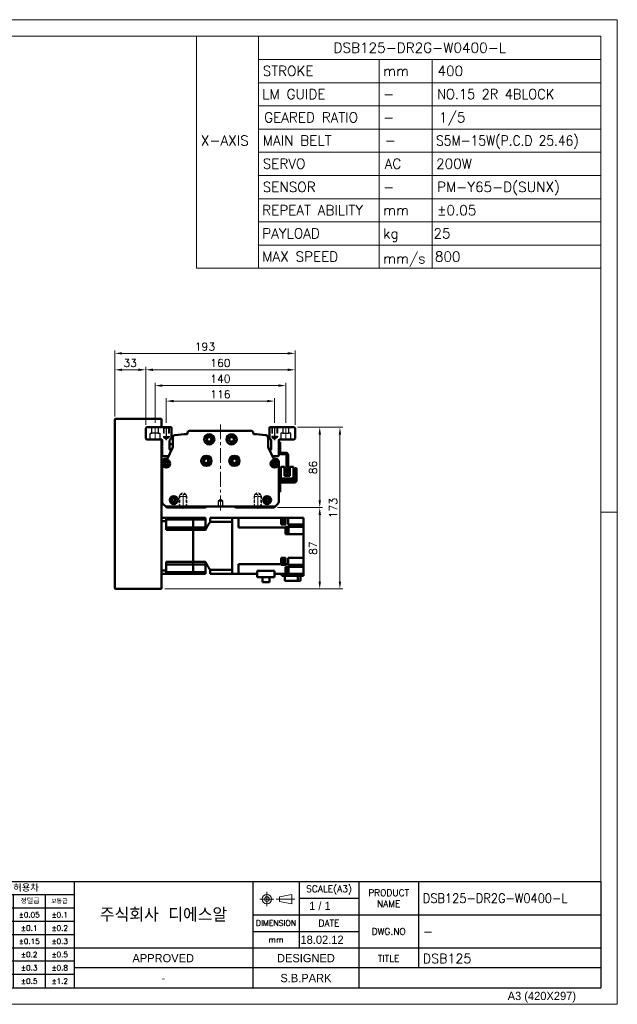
# Model space of a CAD drawing. Header units: millimetres. Extents: x 46891 to 50037, y 6223 to 9583.
# Tile 5 of 5: x 49397 to 50037, y 8529 to 9583. Entities that reach past the tile are written whole.
import ezdxf
from ezdxf.enums import TextEntityAlignment as Align

# ---------------------------------------------------------------- set-up
doc = ezdxf.new("R2010")
doc.units = ezdxf.units.MM
doc.header["$LTSCALE"] = 0.5
for name, pattern in [('CENTER', [50.8, 31.75, -6.35, 6.35, -6.35]), ('HIDDEN', [9.525, 6.35, -3.175]), ('HIDDENX2', [19.05, 12.7, -6.35])]:
    doc.linetypes.add(name, pattern=pattern)
doc.layers.get('0').update_dxf_attribs({"lineweight": 20})
for name, color, linetype, lineweight in [('1', 1, 'CENTER', 13), ('4', 4, 'Continuous', 13), ('외형선(ISO)', 7, 'Continuous', 50)]:
    doc.layers.add(name, color=color, linetype=linetype, lineweight=lineweight)
for name, color, linetype in [('2', 2, 'HIDDENX2'), ('3', 3, 'Continuous'), ('C', 1, 'CENTER')]:
    doc.layers.add(name, color=color, linetype=linetype)
doc.styles.add('ACISOGDT', font='amgdt.shx')
doc.styles.add('DSR TEXT', font='romans.shx', dxfattribs={"bigfont": 'whgtxt.shx'})
doc.styles.get("Standard").update_dxf_attribs({"font": 'romans.shx', "bigfont": 'whgtxt.shx'})
doc.dimstyles.new('DSR', dxfattribs={"dimscale": 2, "dimtxt": 3, "dimasz": 3, "dimexe": 0.5, "dimexo": 0.5, "dimgap": 0.5, "dimtad": 1, "dimdsep": 46, "dimtxsty": 'Standard', "dimcen": 2.5, "dimclrd": 4, "dimclre": 4, "dimclrt": 2, "dimadec": 0, "dimazin": 2, "dimtfac": 1, "dimtmove": 0, "dimatfit": 3, "dimfxl": 0, "dimlwd": -1, "dimlwe": -1, "dimarcsym": 0})

# ---------------------------------------------------------------- blocks, each defined once
blk = doc.blocks.new('A$C13F00394')
for p, q in [((109.11, 28.14), (105.34, 27.43)), ((105.34, 27.43), (105.34, 26.01)), ((109.11, 25.3), (109.11, 28.14)), ((-202.34, 25.67), (-191.42, 25.67)), ((-202.34, 25.3), (-191.42, 25.3)), ((105.34, 26.01), (109.11, 25.3))]:
    blk.add_line(p, q)
for radius in [1.42, 0.71]:
    blk.add_circle((101.56, 26.76), radius)
at = {"layer": '1'}
for p, q in [((103.69, 26.76), (99.44, 26.76)), ((101.56, 28.89), (101.56, 24.63)), ((104.41, 26.76), (110.04, 26.76))]:
    blk.add_line(p, q, dxfattribs=at)
at = {"layer": '3'}
for p, q in [((0, 32), (-207.68, 32)), ((0, 32), (202.32, 32)), ((0, 32), (0, 0)), ((43.43, 32), (43.43, 0)), ((97.32, 32), (97.32, 12)), ((111.32, 32), (111.32, 12)), ((129.32, 32), (129.32, 0)), ((147.32, 32), (147.32, 6)), ((202.32, 32), (202.32, 0)), ((0, 28), (25, 24)), ((43.43, 28), (0, 28)), ((25, 28), (25, 0)), ((34.7, 28), (34.7, 0)), ((111.32, 27), (129.32, 27)), ((43.43, 24), (0, 24)), ((97.32, 22), (202.32, 22)), ((43.43, 20), (0, 20)), ((43.43, 16), (0, 16)), ((97.32, 17), (129.32, 17)), ((0, 12), (129.32, 12)), ((97.32, 12), (97.32, 0)), ((129.32, 12), (202.32, 12)), ((43.43, 8), (0, 8)), ((97.32, 6), (43.43, 6)), ((129.32, 6), (97.32, 6)), ((202.32, 6), (129.32, 6)), ((43.43, 4), (0, 4)), ((0, 0), (202.32, 0))]:
    blk.add_line(p, q, dxfattribs=at)
at = {"color": 0, "style": 'DSR TEXT'}
for s, height, p in [('조립 치수 허용차', 2, (11.97, 29.02)), ('등급', 1.5, (20.77, 25.52)), ('정밀급', 1.5, (27.18, 25.37)), ('보통급', 1.3, (36.41, 25.38)), ('치수 구분', 1.5, (0.69, 24.78)), (' 0.5 초과 6 이하', 1.6, (0.56, 21.19)), (' 6 초과 30 이하', 1.6, (0.49, 17.19)), (' 30 초과 120 이하', 1.6, (0.49, 13.19)), (' 120 초과 315 이하', 1.6, (0.49, 9.19)), (' 315 초과 1000 이하', 1.6, (0.49, 5.19)), (' 1000 초과 2000 이하', 1.6, (0.49, 1.19))]:
    blk.add_text(s, height=height, dxfattribs=at).set_placement(p)
at = {"color": 7, "style": 'ACISOGDT'}
for s, p in [('APPROVED', (70.28, 8.93)), ('DESIGNED', (113.35, 8.93))]:
    blk.add_text(s, height=2.5, dxfattribs=at).set_placement(p, align=Align.MIDDLE_CENTER)
at = {"color": 7, "attachment_point": 5, "style": 'DSR TEXT'}
for s, insert, char_height in [('SCALE(A3)', (120.32, 29.5), 2), ('PRODUCT\\PNAME', (138.32, 27), 2), ('주식회사 디에스알', (70.37, 22), 4.2), ('DIMENSION', (104.32, 19.5), 1.7), ('DATE', (120.32, 19.5), 2), ('DWG.NO', (138.32, 17), 2), ('mm', (104.32, 14.5), 1.8), ('TITLE', (138.32, 8.83), 2)]:
    blk.add_mtext(s, dxfattribs=dict(at, insert=insert, char_height=char_height))
at = {"color": 0, "char_height": 1.6, "attachment_point": 5, "style": 'DSR TEXT'}
for s, insert in [('%%P0.05', (29.85, 22)), ('%%P0.1', (39.07, 22)), ('%%P0.1', (29.85, 18)), ('%%P0.2', (39.07, 18)), ('%%P0.15', (29.85, 14)), ('%%P0.3', (39.07, 14)), ('%%P0.2', (29.85, 10)), ('%%P0.5', (39.07, 10)), ('%%P0.3', (29.85, 6)), ('%%P0.8', (39.07, 6)), ('%%P0.5', (29.85, 2)), ('%%P1.2', (39.07, 2))]:
    blk.add_mtext(s, dxfattribs=dict(at, insert=insert))
at = {"layer": '4', "color": 0, "style": 'DSR TEXT'}
blk.add_text('NOTE', height=3, dxfattribs=at).set_placement((-202.39, 26.38))
blk = doc.blocks.new('A$C1C1952E1')
for p, q in [((293, 292), (293, 222)), ((311.67, 292), (311.67, 222)), ((311.67, 285), (415, 285)), ((348.18, 285), (348.18, 222)), ((364.13, 285), (364.13, 222)), ((311.67, 278), (415, 278)), ((311.67, 271), (415, 271)), ((311.67, 264), (415, 264)), ((311.67, 257), (415, 257)), ((311.67, 250), (415, 250)), ((311.67, 243), (415, 243)), ((311.67, 236), (415, 236)), ((311.67, 229), (415, 229)), ((293, 222), (415, 222))]:
    blk.add_line(p, q)
at = {"color": 1}
blk.add_lwpolyline([(0, 0), (420, 0), (420, 297), (0, 297)], close=True, dxfattribs=at)
at = {"color": 3}
blk.add_lwpolyline([(5, 5), (415, 5), (415, 292), (5, 292)], close=True, dxfattribs=at)
at = {"color": 7, "style": 'ACISOGDT'}
blk.add_text('A3 (420X297)', height=2.5, dxfattribs=at).set_placement((386.91, 1.28))
blk = doc.blocks.new('t8')
at = {"color": 2, "linetype": 'HIDDEN'}
for p, q in [((-4, 0), (-4, -12)), ((-3.4, -0.6), (-4, 0)), ((3.4, -0.6), (4, 0)), ((4, 0), (4, -12)), ((-3.4, -0.6), (3.4, -0.6)), ((-3.4, -0.6), (-3.4, -14)), ((3.4, -0.6), (3.4, -14)), ((-4, -12), (4, -12)), ((-4, -12), (-3.4, -13)), ((-3.4, -14), (3.4, -14)), ((-3.4, -14), (0, -16)), ((3.4, -14), (0, -16)), ((4, -12), (3.4, -13))]:
    blk.add_line(p, q, dxfattribs=at)
at = {"color": 1, "linetype": 'CENTER'}
blk.add_line((0, 1.4), (0, -17.1), dxfattribs=at)
blk = doc.blocks.new('*D108')
at = {"color": 1, "linetype": 'ByBlock'}
for p, q in [((49553.9, 9151.4), (49553.9, 9177.6)), ((49662.1, 9174.6), (49561.7, 9174.6)), ((49669.9, 9151.4), (49669.9, 9177.6))]:
    blk.add_line(p, q, dxfattribs=at)
at = {"color": 1}
for points in [[(49561.7, 9175.9), (49561.7, 9173.3), (49553.9, 9174.6)], [(49662.1, 9175.9), (49662.1, 9173.3), (49669.9, 9174.6)]]:
    blk.add_solid(points, dxfattribs=at)
at = {"layer": 'Defpoints', "color": 0}
for p in [(49553.9, 9174.6), (49553.9, 9147.8), (49669.9, 9147.8)]:
    blk.add_point(p, dxfattribs=at)
at = {"color": 3, "insert": (49611.9, 9181.8), "char_height": 8.4, "attachment_point": 5, "style": 'DSR TEXT'}
blk.add_mtext('116', dxfattribs=at)
blk = doc.blocks.new('*D109')
at = {"color": 1, "linetype": 'ByBlock'}
for p, q in [((49541.9, 9151.2), (49541.9, 9194.2)), ((49674.1, 9191.2), (49549.7, 9191.2)), ((49681.9, 9151.2), (49681.9, 9194.2))]:
    blk.add_line(p, q, dxfattribs=at)
at = {"color": 1}
for points in [[(49549.7, 9192.5), (49549.7, 9189.9), (49541.9, 9191.2)], [(49674.1, 9192.5), (49674.1, 9189.9), (49681.9, 9191.2)]]:
    blk.add_solid(points, dxfattribs=at)
at = {"layer": 'Defpoints', "color": 0}
for p in [(49541.9, 9191.2), (49541.9, 9147.6), (49681.9, 9147.6)]:
    blk.add_point(p, dxfattribs=at)
at = {"color": 3, "insert": (49611.9, 9198.4), "char_height": 8.4, "attachment_point": 5, "style": 'DSR TEXT'}
blk.add_mtext('140', dxfattribs=at)
blk = doc.blocks.new('*D110')
at = {"color": 1, "linetype": 'ByBlock'}
for p, q in [((49531.9, 9149.2), (49531.9, 9211.1)), ((49691.9, 9149.2), (49691.9, 9211.1)), ((49539.7, 9208.1), (49684.1, 9208.1))]:
    blk.add_line(p, q, dxfattribs=at)
at = {"color": 1}
for points in [[(49539.7, 9209.4), (49539.7, 9206.8), (49531.9, 9208.1)], [(49684.1, 9209.4), (49684.1, 9206.8), (49691.9, 9208.1)]]:
    blk.add_solid(points, dxfattribs=at)
at = {"layer": 'Defpoints', "color": 0}
for p in [(49691.9, 9208.1), (49531.9, 9145.6), (49691.9, 9145.6)]:
    blk.add_point(p, dxfattribs=at)
at = {"color": 3, "insert": (49611.9, 9215.3), "char_height": 8.4, "attachment_point": 5, "style": 'DSR TEXT'}
blk.add_mtext('160', dxfattribs=at)
blk = doc.blocks.new('*D111')
at = {"color": 1, "linetype": 'ByBlock'}
for p, q in [((49498.9, 9158.2), (49498.9, 9211.1)), ((49531.9, 9149.2), (49531.9, 9211.1)), ((49524.1, 9208.1), (49506.7, 9208.1))]:
    blk.add_line(p, q, dxfattribs=at)
at = {"color": 1}
for points in [[(49506.7, 9209.4), (49506.7, 9206.8), (49498.9, 9208.1)], [(49524.1, 9209.4), (49524.1, 9206.8), (49531.9, 9208.1)]]:
    blk.add_solid(points, dxfattribs=at)
at = {"layer": 'Defpoints', "color": 0}
for p in [(49498.9, 9208.1), (49498.9, 9154.6), (49531.9, 9145.6)]:
    blk.add_point(p, dxfattribs=at)
at = {"color": 3, "insert": (49515.4, 9215.3), "char_height": 8.4, "attachment_point": 5, "style": 'DSR TEXT'}
blk.add_mtext('33', dxfattribs=at)
blk = doc.blocks.new('*D112')
at = {"color": 1, "linetype": 'ByBlock'}
for p, q in [((49498.9, 9158.2), (49498.9, 9228.7)), ((49506.7, 9225.7), (49684.1, 9225.7)), ((49691.9, 9149.2), (49691.9, 9228.7))]:
    blk.add_line(p, q, dxfattribs=at)
at = {"color": 1}
for points in [[(49506.7, 9227), (49506.7, 9224.4), (49498.9, 9225.7)], [(49684.1, 9227), (49684.1, 9224.4), (49691.9, 9225.7)]]:
    blk.add_solid(points, dxfattribs=at)
at = {"layer": 'Defpoints', "color": 0}
for p in [(49691.9, 9225.7), (49498.9, 9154.6), (49691.9, 9145.6)]:
    blk.add_point(p, dxfattribs=at)
at = {"color": 3, "insert": (49595.4, 9232.9), "char_height": 8.4, "attachment_point": 5, "style": 'DSR TEXT'}
blk.add_mtext('193', dxfattribs=at)
blk = doc.blocks.new('*D113')
at = {"color": 1, "linetype": 'ByBlock'}
for p, q in [((49694.5, 9146.6), (49721.3, 9146.6)), ((49718.3, 9138.8), (49718.3, 9068.4)), ((49673, 9060.6), (49721.3, 9060.6))]:
    blk.add_line(p, q, dxfattribs=at)
at = {"color": 1}
for points in [[(49717, 9138.8), (49719.6, 9138.8), (49718.3, 9146.6)], [(49717, 9068.4), (49719.6, 9068.4), (49718.3, 9060.6)]]:
    blk.add_solid(points, dxfattribs=at)
at = {"layer": 'Defpoints', "color": 0}
for p in [(49690.9, 9146.6), (49669.4, 9060.6), (49718.3, 9060.6)]:
    blk.add_point(p, dxfattribs=at)
at = {"color": 3, "insert": (49711.1, 9103.6), "char_height": 8.4, "attachment_point": 5, "rotation": 90, "style": 'DSR TEXT'}
blk.add_mtext('86', dxfattribs=at)
blk = doc.blocks.new('*D114')
at = {"color": 1, "linetype": 'ByBlock'}
for p, q in [((49673, 9060.6), (49721.3, 9060.6)), ((49718.3, 8981.4), (49718.3, 9052.8)), ((49552.5, 8973.6), (49721.3, 8973.6))]:
    blk.add_line(p, q, dxfattribs=at)
at = {"color": 1}
for points in [[(49717, 9052.8), (49719.6, 9052.8), (49718.3, 9060.6)], [(49717, 8981.4), (49719.6, 8981.4), (49718.3, 8973.6)]]:
    blk.add_solid(points, dxfattribs=at)
at = {"layer": 'Defpoints', "color": 0}
for p in [(49669.4, 9060.6), (49718.3, 9060.6), (49548.9, 8973.6)]:
    blk.add_point(p, dxfattribs=at)
at = {"color": 3, "insert": (49711.1, 9017.1), "char_height": 8.4, "attachment_point": 5, "rotation": 90, "style": 'DSR TEXT'}
blk.add_mtext('87', dxfattribs=at)
blk = doc.blocks.new('*D115')
at = {"color": 1, "linetype": 'ByBlock'}
for p, q in [((49694.5, 9146.6), (49742.9, 9146.6)), ((49739.9, 9138.8), (49739.9, 8981.4)), ((49552.5, 8973.6), (49742.9, 8973.6))]:
    blk.add_line(p, q, dxfattribs=at)
at = {"color": 1}
for points in [[(49738.6, 9138.8), (49741.2, 9138.8), (49739.9, 9146.6)], [(49738.6, 8981.4), (49741.2, 8981.4), (49739.9, 8973.6)]]:
    blk.add_solid(points, dxfattribs=at)
at = {"layer": 'Defpoints', "color": 0}
for p in [(49690.9, 9146.6), (49548.9, 8973.6), (49739.9, 8973.6)]:
    blk.add_point(p, dxfattribs=at)
at = {"color": 3, "insert": (49732.7, 9060.1), "char_height": 8.4, "attachment_point": 5, "rotation": 90, "style": 'DSR TEXT'}
blk.add_mtext('173', dxfattribs=at)

msp = doc.modelspace()

# ---------------------------------------------------------------- linework, layer by layer
at = {"color": 1}
msp.add_line((50036.91062, 9055.90155), (50019.16968, 9055.90155), dxfattribs=at)
at = {"layer": '1'}
for p, q in [((49541.91989, 9147.64025), (49541.91989, 9132.64025)), ((49611.91989, 9149.64025), (49611.91989, 9056.64025)), ((49681.91989, 9147.64025), (49681.91989, 9132.64025))]:
    msp.add_line(p, q, dxfattribs=at)
at = {"layer": '2'}
for p, q in [((49536.66989, 9133.64025), (49536.66989, 9140.14025)), ((49536.66989, 9140.14025), (49538.61989, 9140.14025)), ((49538.61989, 9140.14025), (49538.61989, 9146.64025)), ((49545.21989, 9140.14025), (49538.61989, 9140.14025)), ((49545.21989, 9146.64025), (49545.21989, 9140.14025)), ((49545.21989, 9140.14025), (49547.16989, 9140.14025)), ((49547.16989, 9140.14025), (49547.16989, 9133.64025)), ((49550.91989, 9146.64025), (49550.91989, 9136.64025)), ((49551.41989, 9146.14025), (49550.91989, 9146.64025)), ((49550.91989, 9136.64025), (49556.91989, 9136.64025)), ((49550.91989, 9136.64025), (49551.41989, 9135.77422)), ((49551.41989, 9146.14025), (49551.41989, 9135.14025)), ((49551.41989, 9146.14025), (49556.41989, 9146.14025)), ((49556.41989, 9146.14025), (49556.91989, 9146.64025)), ((49556.41989, 9146.14025), (49556.41989, 9135.14025)), ((49556.91989, 9136.64025), (49556.41989, 9135.77422)), ((49556.91989, 9146.64025), (49556.91989, 9136.64025)), ((49666.91989, 9146.64025), (49666.91989, 9136.64025)), ((49667.41989, 9146.14025), (49666.91989, 9146.64025)), ((49672.91989, 9136.64025), (49666.91989, 9136.64025)), ((49666.91989, 9136.64025), (49667.41989, 9135.77422)), ((49667.41989, 9146.14025), (49667.41989, 9135.14025)), ((49672.41989, 9146.14025), (49667.41989, 9146.14025)), ((49672.41989, 9146.14025), (49672.91989, 9146.64025)), ((49672.41989, 9146.14025), (49672.41989, 9135.14025)), ((49672.91989, 9136.64025), (49672.41989, 9135.77422)), ((49672.91989, 9146.64025), (49672.91989, 9136.64025)), ((49678.61989, 9140.14025), (49676.66989, 9140.14025)), ((49676.66989, 9140.14025), (49676.66989, 9133.64025)), ((49678.61989, 9146.64025), (49678.61989, 9140.14025)), ((49678.61989, 9140.14025), (49685.21989, 9140.14025)), ((49685.21989, 9140.14025), (49685.21989, 9146.64025)), ((49687.16989, 9140.14025), (49685.21989, 9140.14025)), ((49687.16989, 9133.64025), (49687.16989, 9140.14025)), ((49551.41989, 9135.14025), (49553.91989, 9133.69687)), ((49551.41989, 9135.14025), (49556.41989, 9135.14025)), ((49556.41989, 9135.14025), (49553.91989, 9133.69687)), ((49672.41989, 9135.14025), (49667.41989, 9135.14025)), ((49667.41989, 9135.14025), (49669.91989, 9133.69687)), ((49672.41989, 9135.14025), (49669.91989, 9133.69687)), ((49611.91989, 9069.1424), (49609.41989, 9067.64025)), ((49609.41989, 9067.64025), (49609.41989, 9061.64025)), ((49614.41989, 9067.64025), (49609.41989, 9067.64025)), ((49614.41989, 9067.64025), (49611.91989, 9069.1424)), ((49614.41989, 9061.64025), (49614.41989, 9067.64025)), ((49609.41989, 9061.64025), (49614.41989, 9061.64025))]:
    msp.add_line(p, q, dxfattribs=at)
at = {"layer": '3'}
for p in [(50019.16967, 8660.2785), (49301.30912, 8546.73646)]:
    msp.add_line(p, (50019.16967, 8546.73646), dxfattribs=at)
at = {"layer": 'C'}
for p, q in [((49553.91989, 9147.79158), (49553.91989, 9132.812)), ((49669.91989, 9147.79158), (49669.91989, 9132.812))]:
    msp.add_line(p, q, dxfattribs=at)
at = {"layer": '외형선(ISO)'}
for p, q in [((49498.91989, 8974.64025), (49498.91989, 9154.64025)), ((49499.91989, 9155.64025), (49548.91989, 9155.64025)), ((49548.91989, 9154.64025), (49548.91989, 9155.64025)), ((49548.91989, 9146.64025), (49548.91989, 9154.64025)), ((49531.91989, 9145.64025), (49532.91989, 9146.64025)), ((49531.91989, 9134.64025), (49531.91989, 9145.64025)), ((49532.91989, 9146.64025), (49559.41989, 9146.64025)), ((49559.41989, 9146.64025), (49559.41989, 9135.16906)), ((49576.69248, 9139.85573), (49576.69248, 9140.64025)), ((49578.69248, 9142.64025), (49645.1473, 9142.64025)), ((49647.1473, 9140.64025), (49647.1473, 9139.85573)), ((49664.41989, 9135.16906), (49664.41989, 9146.64025)), ((49664.41989, 9146.64025), (49690.91989, 9146.64025)), ((49690.91989, 9146.64025), (49691.91989, 9145.64025)), ((49691.91989, 9145.64025), (49691.91989, 9134.64025)), ((49532.91989, 9133.64025), (49531.91989, 9134.64025)), ((49548.41989, 9133.64025), (49532.91989, 9133.64025)), ((49548.91989, 8974.64025), (49548.91989, 9133.50628)), ((49549.41989, 9131.64025), (49548.91989, 9131.64025)), ((49549.41989, 9126.14025), (49549.41989, 9132.64025)), ((49549.91989, 9125.64025), (49549.41989, 9126.14025)), ((49557.41989, 9131.16906), (49557.41989, 9123.14025)), ((49557.41989, 9128.64025), (49560.91989, 9128.64025)), ((49560.91989, 9126.73843), (49560.91989, 9135.30273)), ((49662.91989, 9135.30273), (49662.91989, 9126.73843)), ((49666.41989, 9123.14025), (49666.41989, 9131.16906)), ((49674.41989, 9126.14025), (49673.91989, 9125.64025)), ((49674.41989, 9132.64025), (49674.41989, 9126.14025)), ((49674.41989, 9130.64025), (49676.01989, 9130.64025)), ((49674.41989, 9125.14025), (49674.41989, 9126.14025)), ((49690.91989, 9133.64025), (49675.41989, 9133.64025)), ((49676.01989, 9130.64025), (49676.01989, 9119.24025)), ((49691.91989, 9134.64025), (49690.91989, 9133.64025)), ((49549.41989, 9125.14025), (49549.91989, 9125.64025)), ((49549.41989, 9124.14025), (49549.41989, 9125.14025)), ((49549.91989, 9123.64025), (49549.41989, 9124.14025)), ((49549.41989, 9123.14025), (49549.91989, 9123.64025)), ((49549.41989, 9122.14025), (49549.41989, 9123.14025)), ((49549.91989, 9121.64025), (49549.41989, 9122.14025)), ((49549.41989, 9121.14025), (49549.91989, 9121.64025)), ((49549.41989, 9116.64025), (49549.41989, 9121.14025)), ((49554.91989, 9115.64025), (49550.41989, 9115.64025)), ((49555.18802, 9113.22119), (49560.45969, 9124.64314)), ((49557.91989, 9122.64025), (49559.53527, 9122.64025)), ((49663.38009, 9124.64314), (49668.65176, 9113.22119)), ((49664.3045, 9122.64025), (49665.91989, 9122.64025)), ((49673.41989, 9115.64025), (49668.91989, 9115.64025)), ((49673.91989, 9125.64025), (49674.41989, 9125.14025)), ((49674.41989, 9124.14025), (49673.91989, 9123.64025)), ((49673.91989, 9123.64025), (49674.41989, 9123.14025)), ((49674.41989, 9122.14025), (49673.91989, 9121.64025)), ((49673.91989, 9121.64025), (49674.41989, 9121.14025)), ((49674.41989, 9125.14025), (49674.41989, 9124.14025)), ((49674.41989, 9123.14025), (49674.41989, 9124.14025)), ((49674.41989, 9123.14025), (49674.41989, 9122.14025)), ((49674.41989, 9121.14025), (49674.41989, 9122.14025)), ((49674.41989, 9121.14025), (49674.41989, 9116.64025)), ((49676.01989, 9119.24025), (49674.48028, 9119.24025)), ((49682.31989, 9119.24025), (49676.51989, 9119.24025)), ((49676.51989, 9117.64025), (49682.31989, 9117.64025)), ((49682.81989, 9117.14025), (49682.81989, 9097.64025)), ((49684.41989, 9097.64025), (49684.41989, 9117.14025)), ((49549.41989, 9066.88289), (49549.41989, 9109.64025)), ((49552.41989, 9112.64025), (49554.28006, 9112.64025)), ((49598.91989, 9112.07001), (49598.91989, 9109.21049)), ((49624.91989, 9112.07001), (49624.91989, 9109.21049)), ((49669.55972, 9112.64025), (49671.41989, 9112.64025)), ((49674.41989, 9109.64025), (49674.41989, 9066.88289)), ((49676.71986, 9104.14037), (49680.41986, 9104.14038)), ((49676.71988, 9091.74037), (49676.71986, 9104.14037)), ((49680.41986, 9104.14038), (49680.41987, 9094.74038)), ((49686.41987, 9095.74039), (49680.41987, 9095.74038)), ((49680.41987, 9095.44038), (49686.41987, 9095.44039)), ((49686.41987, 9094.74039), (49680.41987, 9094.74038)), ((49682.81989, 9097.64025), (49684.41989, 9097.64025)), ((49686.41986, 9104.14039), (49690.11986, 9104.1404)), ((49686.41987, 9094.74039), (49686.41986, 9104.14039)), ((49690.11986, 9104.1404), (49690.11988, 9091.7404)), ((49691.81984, 9102.6404), (49693.41984, 9102.64041)), ((49691.81984, 9102.6404), (49691.81985, 9099.6404)), ((49691.81987, 9089.7404), (49691.81985, 9099.6404)), ((49693.41985, 9099.64041), (49693.41984, 9102.64041)), ((49693.41985, 9099.64041), (49693.41987, 9089.64041)), ((49548.91989, 9084.64025), (49549.41989, 9084.64025)), ((49676.01987, 9087.14037), (49676.01988, 9080.64037)), ((49676.41987, 9089.24037), (49691.31987, 9089.2404)), ((49691.41987, 9087.6404), (49676.51987, 9087.64037)), ((49676.71988, 9091.74037), (49678.71988, 9091.74038)), ((49676.71988, 9091.74037), (49676.71989, 9089.24037)), ((49678.71988, 9091.74038), (49688.11988, 9091.7404)), ((49688.11988, 9091.7404), (49690.11988, 9091.7404)), ((49690.11989, 9089.2404), (49690.11988, 9091.7404)), ((49676.01989, 9077.64037), (49674.41989, 9077.64037)), ((49676.01989, 9077.64037), (49676.01988, 9080.64037)), ((49553.41989, 9061.64025), (49550.29857, 9064.76157)), ((49673.54121, 9064.76157), (49670.41989, 9061.64025)), ((49554.41989, 9060.64025), (49553.41989, 9061.64025)), ((49670.41989, 9061.64025), (49553.41989, 9061.64025)), ((49595.91989, 9060.64025), (49554.41989, 9060.64025)), ((49596.77344, 9061.4938), (49595.91989, 9060.64025)), ((49627.91989, 9060.64025), (49627.06634, 9061.4938)), ((49669.41989, 9060.64025), (49627.91989, 9060.64025)), ((49670.41989, 9061.64025), (49669.41989, 9060.64025)), ((49548.91989, 9049.64025), (49553.91989, 9049.64025)), ((49548.91989, 9046.09776), (49553.91989, 9046.09776)), ((49553.91989, 9049.64025), (49553.91989, 9046.09776)), ((49582.91989, 9049.64025), (49553.91989, 9049.64025)), ((49553.91989, 9047.92783), (49582.91989, 9047.92783)), ((49553.91989, 9036.67697), (49553.91989, 9046.09776)), ((49582.91989, 9047.92783), (49582.91989, 9049.64025)), ((49582.91989, 9049.64025), (49582.91989, 9047.92783)), ((49582.91989, 9049.64025), (49595.91989, 9049.64025)), ((49582.91989, 9044.39025), (49582.91989, 9047.92783)), ((49582.91989, 9044.39025), (49582.91989, 9047.92783)), ((49582.91989, 9047.92783), (49595.91989, 9047.92783)), ((49582.91989, 9039.39025), (49582.91989, 9044.39025)), ((49582.91989, 9039.39025), (49582.91989, 9044.39025)), ((49595.91989, 9049.64025), (49595.91989, 9047.92783)), ((49595.91989, 9039.39025), (49595.91989, 9047.92783)), ((49600.91989, 9049.64025), (49600.91989, 9045.33558)), ((49600.91989, 9049.64025), (49624.41989, 9049.64025)), ((49600.91989, 9045.33558), (49624.41989, 9045.33558)), ((49624.41989, 9049.64025), (49631.41989, 9049.64025)), ((49624.41989, 9049.64025), (49624.41989, 9049.63578)), ((49624.41989, 9049.63578), (49624.41989, 9045.3408)), ((49624.41989, 9045.3408), (49624.41989, 9045.33558)), ((49624.41989, 8993.94492), (49624.41989, 9045.33558)), ((49624.41989, 9045.14025), (49624.41989, 8994.14025)), ((49631.41989, 9045.14025), (49631.41989, 9049.64025)), ((49631.41989, 9049.64025), (49677.01989, 9049.64025)), ((49631.41989, 9039.19962), (49631.41989, 9045.14025)), ((49677.01989, 9049.67517), (49677.01989, 9049.64025)), ((49677.01989, 9049.67517), (49677.71989, 9049.67517)), ((49677.01989, 9044.08027), (49677.01989, 9049.64025)), ((49677.01989, 9044.08027), (49677.01989, 9042.64025)), ((49677.01989, 9043.77517), (49677.71989, 9043.77517)), ((49677.01989, 9042.64025), (49681.51989, 9042.64025)), ((49677.71989, 9043.77517), (49677.71989, 9049.67517)), ((49681.51989, 9049.64025), (49677.71989, 9049.64025)), ((49677.71989, 9049.52517), (49679.71989, 9049.52517)), ((49677.71989, 9043.92517), (49679.71989, 9043.92517)), ((49679.71989, 9043.92517), (49679.71989, 9049.52517)), ((49681.51989, 9049.64025), (49684.51989, 9049.64025)), ((49681.51989, 9049.64025), (49681.51989, 9044.08027)), ((49681.51989, 9042.64025), (49681.51989, 9044.08027)), ((49701.01989, 9049.64025), (49684.51989, 9049.64025)), ((49684.51989, 9044.08027), (49684.51989, 9049.64025)), ((49684.51989, 9044.08027), (49684.51989, 9042.64025)), ((49684.51989, 9042.64025), (49701.01989, 9042.64025)), ((49701.01989, 9046.14025), (49701.01989, 9049.64025)), ((49701.01989, 9046.14025), (49701.01989, 9042.64025)), ((49701.01989, 9042.64025), (49701.01989, 9040.14833)), ((49553.91989, 9039.39025), (49582.91989, 9039.39025)), ((49582.91989, 9036.67697), (49553.91989, 9036.67697)), ((49582.91989, 9036.67697), (49582.91989, 9039.39025)), ((49582.91989, 9039.39025), (49582.91989, 9036.67697)), ((49582.91989, 9039.39025), (49595.91989, 9039.39025)), ((49582.91989, 9002.60352), (49582.91989, 9036.67697)), ((49582.91989, 9002.60352), (49582.91989, 9036.67697)), ((49582.91989, 9036.67697), (49595.91989, 9036.67697)), ((49595.91989, 9039.39025), (49595.91989, 9036.67697)), ((49631.41989, 9039.19962), (49681.51989, 9039.19962)), ((49681.51989, 9040.14833), (49701.01989, 9040.14833)), ((49681.51989, 9040.14833), (49681.51989, 9039.59892)), ((49681.51989, 9039.19962), (49681.51989, 9039.59892)), ((49681.51989, 9039.19962), (49681.51989, 9032.14025)), ((49681.51989, 9038.93621), (49682.01989, 9038.93621)), ((49681.51989, 9032.93621), (49682.01989, 9032.93621)), ((49681.51989, 9032.14025), (49701.01989, 9032.14025)), ((49682.01989, 9032.93621), (49682.01989, 9038.93621)), ((49682.01989, 9038.88621), (49682.71989, 9038.88621)), ((49682.01989, 9032.98621), (49682.71989, 9032.98621)), ((49682.71989, 9032.98621), (49682.71989, 9038.88621)), ((49682.71989, 9038.73621), (49684.71989, 9038.73621)), ((49682.71989, 9033.13621), (49684.71989, 9033.13621)), ((49684.71989, 9033.13621), (49684.71989, 9038.73621)), ((49701.01989, 9035.64025), (49701.01989, 9040.14833)), ((49701.01989, 9035.64025), (49701.01989, 9032.14025)), ((49701.01989, 9006.84025), (49701.01989, 9032.14025)), ((49553.91989, 8993.18274), (49553.91989, 9002.60352)), ((49582.91989, 9002.60352), (49553.91989, 9002.60352)), ((49553.91989, 8999.89025), (49582.91989, 8999.89025)), ((49582.91989, 8999.89025), (49582.91989, 9002.60352)), ((49582.91989, 9002.60352), (49582.91989, 8999.89025)), ((49582.91989, 9002.60352), (49595.91989, 9002.60352)), ((49582.91989, 8994.89025), (49582.91989, 8999.89025)), ((49582.91989, 8994.89025), (49582.91989, 8999.89025)), ((49582.91989, 8999.89025), (49595.91989, 8999.89025)), ((49595.91989, 9002.60352), (49595.91989, 8999.89025)), ((49595.91989, 8999.89025), (49595.91989, 8991.35266)), ((49631.41989, 9000.08088), (49677.01989, 9000.08088)), ((49631.41989, 9000.08088), (49631.41989, 8994.14025)), ((49677.01989, 9006.84025), (49681.51989, 9006.84025)), ((49677.01989, 9003.43003), (49677.01989, 9006.84025)), ((49677.01989, 9005.9275), (49677.71989, 9005.9275)), ((49677.01989, 9003.43003), (49677.01989, 9002.52496)), ((49677.01989, 9000.08088), (49677.01989, 9002.52496)), ((49677.01989, 8999.68157), (49677.01989, 9000.08088)), ((49677.01989, 9000.0275), (49677.71989, 9000.0275)), ((49677.01989, 8999.68157), (49677.01989, 8999.36163)), ((49677.71989, 9000.0275), (49677.71989, 9005.9275)), ((49677.71989, 9005.7775), (49679.71989, 9005.7775)), ((49677.71989, 9000.1775), (49679.71989, 9000.1775)), ((49679.71989, 9000.1775), (49679.71989, 9005.7775)), ((49681.51989, 9006.84025), (49681.51989, 9000.08088)), ((49684.51989, 9000.08088), (49681.51989, 9000.08088)), ((49681.51989, 9000.08088), (49681.51989, 8999.68157)), ((49681.51989, 8999.36163), (49681.51989, 8999.68157)), ((49701.01989, 9006.84025), (49684.51989, 9006.84025)), ((49684.51989, 9000.08088), (49684.51989, 9006.84025)), ((49684.51989, 8999.68157), (49684.51989, 9000.08088)), ((49684.51989, 8999.68157), (49684.51989, 8999.36163)), ((49701.01989, 9006.84025), (49701.01989, 9003.34025)), ((49701.01989, 8999.36163), (49701.01989, 9003.34025)), ((49548.91989, 8993.18274), (49553.91989, 8993.18274)), ((49548.91989, 8989.64025), (49553.91989, 8989.64025)), ((49553.91989, 8993.18274), (49553.91989, 8989.64025)), ((49553.91989, 8991.35266), (49582.91989, 8991.35266)), ((49582.91989, 8989.64025), (49553.91989, 8989.64025)), ((49582.91989, 8991.35266), (49582.91989, 8994.89025)), ((49582.91989, 8991.35266), (49582.91989, 8994.89025)), ((49582.91989, 8989.64025), (49582.91989, 8991.35266)), ((49582.91989, 8991.35266), (49582.91989, 8989.64025)), ((49582.91989, 8991.35266), (49595.91989, 8991.35266)), ((49582.91989, 8989.64025), (49595.91989, 8989.64025)), ((49595.91989, 8991.35266), (49595.91989, 8989.64025)), ((49600.91989, 8993.94492), (49600.91989, 8989.64025)), ((49600.91989, 8993.94492), (49624.41989, 8993.94492)), ((49600.91989, 8989.64025), (49624.41989, 8989.64025)), ((49624.41989, 8993.94492), (49624.41989, 8993.9397)), ((49624.41989, 8993.9397), (49624.41989, 8989.64472)), ((49624.41989, 8989.64472), (49624.41989, 8989.64025)), ((49631.41989, 8989.64025), (49624.41989, 8989.64025)), ((49631.41989, 8989.64025), (49631.41989, 8994.14025)), ((49631.41989, 8989.64025), (49651.31989, 8989.64025)), ((49669.66989, 8992.85158), (49651.31989, 8992.85158)), ((49651.31989, 8992.85158), (49651.31989, 8986.24025)), ((49669.66989, 8986.24025), (49669.66989, 8992.85158)), ((49681.51989, 8989.64025), (49669.66989, 8989.64025)), ((49681.51989, 8999.36163), (49677.01989, 8999.36163)), ((49677.01989, 8989.64025), (49677.01989, 8989.60533)), ((49677.01989, 8989.60533), (49677.51989, 8989.60533)), ((49677.51989, 8989.64025), (49677.51989, 8987.64025)), ((49701.01989, 8997.14025), (49681.51989, 8997.14025)), ((49681.51989, 8997.14025), (49681.51989, 8995.20023)), ((49681.51989, 8996.15154), (49682.01989, 8996.15154)), ((49681.51989, 8989.64025), (49681.51989, 8995.20023)), ((49681.51989, 8990.15154), (49682.01989, 8990.15154)), ((49701.01989, 8989.64025), (49681.51989, 8989.64025)), ((49682.01989, 8990.15154), (49682.01989, 8996.15154)), ((49682.01989, 8996.10154), (49682.71989, 8996.10154)), ((49682.01989, 8990.20154), (49682.71989, 8990.20154)), ((49682.71989, 8990.20154), (49682.71989, 8996.10154)), ((49682.71989, 8995.95154), (49684.71989, 8995.95154)), ((49682.71989, 8990.35154), (49684.71989, 8990.35154)), ((49701.01989, 8999.36163), (49684.51989, 8999.36163)), ((49684.71989, 8990.35154), (49684.71989, 8995.95154)), ((49701.01989, 8999.36163), (49701.01989, 8997.14025)), ((49701.01989, 8997.14025), (49701.01989, 8993.64025)), ((49701.01989, 8989.64025), (49701.01989, 8993.64025)), ((49701.01989, 8987.64025), (49701.01989, 8989.64025)), ((49651.31989, 8986.24025), (49669.66989, 8986.24025)), ((49657.09489, 8980.84025), (49657.09489, 8986.24025)), ((49664.54489, 8980.84025), (49657.09489, 8980.84025)), ((49664.54489, 8980.84025), (49664.54489, 8986.24025)), ((49701.01989, 8987.64025), (49677.51989, 8987.64025)), ((49680.81994, 8982.14025), (49680.81994, 8987.64025)), ((49694.64758, 8982.14025), (49680.81994, 8982.14025)), ((49694.64758, 8982.14025), (49694.64758, 8987.64025)), ((49697.61983, 8982.14025), (49694.64758, 8982.14025)), ((49697.61983, 8982.14025), (49697.61983, 8987.64025)), ((49548.91989, 8973.64025), (49499.91989, 8973.64025)), ((49548.91989, 8973.64025), (49548.91989, 8974.64025))]:
    msp.add_line(p, q, dxfattribs=at)
for centre, radius in [((49599.91989, 9133.64025), 5.5), ((49599.91989, 9133.64025), 3.3), ((49623.91989, 9133.64025), 5.5), ((49623.91989, 9133.64025), 3.3), ((49599.91989, 9133.64025), 2.4585), ((49623.91989, 9133.64025), 2.4585), ((49596.91989, 9110.64025), 5.5), ((49626.91989, 9110.64025), 5.5), ((49553.91989, 9107.64025), 4.25), ((49553.91989, 9107.64025), 2.25), ((49596.91989, 9110.64025), 3.3), ((49596.91989, 9110.64025), 2.4585), ((49626.91989, 9110.64025), 3.3), ((49626.91989, 9110.64025), 2.4585), ((49669.91989, 9107.64025), 4.25), ((49669.91989, 9107.64025), 2.25), ((49561.91989, 9068.64025), 4.25), ((49561.91989, 9068.64025), 2.25), ((49661.91989, 9068.64025), 4.25), ((49661.91989, 9068.64025), 2.25)]:
    msp.add_circle(centre, radius, dxfattribs=at)
for centre, radius, start, end in [((49499.91989, 9154.64025), 1, 90, 180), ((49563.91989, 9135.30273), 3, 95.57599889, 180), ((49611.91989, 8643.64025), 497, 94.11817749, 95.57599889), ((49576.19248, 9139.85573), 0.5, 274.11817763, 0), ((49578.69248, 9140.64025), 2, 90.00000001, 180), ((49645.1473, 9140.64025), 2, 0, 90.00000001), ((49647.6473, 9139.85573), 0.5, 180, 265.88182253), ((49611.91989, 8643.64025), 497, 84.42400113, 85.88182253), ((49659.91989, 9135.30273), 3, 0, 84.42400114), ((49548.41989, 9132.64025), 1, 0, 90), ((49562.41989, 9131.16906), 5, 126.86989765, 180), ((49555.91989, 9126.73843), 5, 335.22485944, 0), ((49667.91989, 9126.73843), 5, 180, 204.77514058), ((49661.41989, 9131.16906), 5, 0, 53.13010235), ((49675.41989, 9132.64025), 1, 90, 180), ((49550.41989, 9116.64025), 1, 180, 270), ((49554.91989, 9112.64025), 3, 65.22491108, 90), ((49557.91989, 9123.14025), 0.5, 180, 270), ((49665.91989, 9123.14025), 0.5, 270, 0), ((49668.91989, 9112.64025), 3, 90, 114.775192), ((49673.41989, 9116.64025), 1, 270, 0), ((49676.51989, 9119.74025), 2.1, 180, 193.774147), ((49676.51989, 9119.74025), 2.1, 193.774147, 270), ((49676.51989, 9119.74025), 0.5, 180, 270), ((49682.31989, 9117.14025), 2.1, 0, 90), ((49682.31989, 9117.14025), 0.5, 0, 90), ((49552.41989, 9109.64025), 3, 90.00000001, 180), ((49553.91989, 9107.64025), 1.621, 36.950847, 323.04915397), ((49553.91989, 9107.64025), 1.5, 48.18968484, 311.8103164), ((49554.28006, 9113.64025), 1, 270.00000001, 335.22485944), ((49555.31989, 9109.2055), 0.6, 259.96251962, 324.85511582), ((49553.91989, 9107.64025), 1.621, 323.04915084, 36.95084491), ((49555.31989, 9106.075), 0.6, 35.14488278, 100.03748085), ((49668.51989, 9109.2055), 0.6, 215.14488717, 280.03748127), ((49668.51989, 9106.075), 0.6, 79.96251962, 144.85511372), ((49669.91989, 9107.64025), 1.621, 216.950847, 143.04915388), ((49669.55972, 9113.64025), 1, 204.77514058, 270.00000001), ((49669.91989, 9107.64025), 1.5, 228.18968484, 131.8103164), ((49671.41989, 9109.64025), 3, 0, 90.00000001), ((49676.41987, 9087.24037), 2, 90.00011094, 179.75458606), ((49676.51987, 9087.14037), 0.5, 90.00011094, 180.00011094), ((49691.31987, 9089.7404), 0.5, 270.00011094, 0.00011094), ((49691.41987, 9089.6404), 2, 270.00011094, 0.00011094), ((49552.41989, 9066.88289), 3, 180, 225.00000001), ((49561.91989, 9068.64025), 1.621, 129.96149723, 50.03850277), ((49561.91989, 9068.64025), 1.6, 134.4153086, 45.5846914), ((49560.4502, 9070.14025), 0.5, 328.99692459, 55.46536904), ((49563.38958, 9070.14025), 0.5, 124.5346268, 211.00307541), ((49661.91989, 9068.64025), 1.621, 129.96149723, 50.03850277), ((49661.91989, 9068.64025), 1.6, 134.4153086, 45.5846914), ((49660.4502, 9070.14025), 0.5, 328.99692458, 55.46537103), ((49663.38958, 9070.14025), 0.5, 124.53462481, 211.00307541), ((49671.41989, 9066.88289), 3, 315.00000001, 0), ((49597.127, 9061.14025), 0.5, 90, 135), ((49626.71278, 9061.14025), 0.5, 45, 90), ((49499.91989, 8974.64025), 1, 180, 270)]:
    msp.add_arc(centre, radius, start, end, dxfattribs=at)
for points, knots in [([(49555.21531, 9108.61468), (49555.16967, 9108.62276), (49555.12169, 9108.63693), (49555.01872, 9108.68284), (49554.9647, 9108.7182), (49554.91989, 9108.75828)], [0.047260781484, 0.047260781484, 0.047260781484, 0.047260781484, 0.061885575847, 0.061885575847, 0.079922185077, 0.079922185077, 0.079922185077, 0.079922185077]), ([(49554.91989, 9106.52221), (49554.9647, 9106.5623), (49555.01872, 9106.59766), (49555.12169, 9106.64357), (49555.16967, 9106.65774), (49555.21531, 9106.66582)], [0.079922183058, 0.079922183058, 0.079922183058, 0.079922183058, 0.097958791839, 0.097958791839, 0.11258358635, 0.11258358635, 0.11258358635, 0.11258358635]), ([(49668.91989, 9108.75828), (49668.87508, 9108.7182), (49668.82106, 9108.68284), (49668.71808, 9108.63693), (49668.6701, 9108.62276), (49668.62446, 9108.61468)], [0.079922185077, 0.079922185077, 0.079922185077, 0.079922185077, 0.097958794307, 0.097958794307, 0.112583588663, 0.112583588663, 0.112583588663, 0.112583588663]), ([(49668.62446, 9106.66582), (49668.6701, 9106.65774), (49668.71808, 9106.64357), (49668.82106, 9106.59766), (49668.87508, 9106.5623), (49668.91989, 9106.52221)], [0.047260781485, 0.047260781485, 0.047260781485, 0.047260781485, 0.061885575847, 0.061885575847, 0.079922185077, 0.079922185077, 0.079922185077, 0.079922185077])]:
    msp.add_open_spline(points, degree=3, knots=knots, dxfattribs=at)
for points in [[(49560.87876, 9069.88271), (49560.85668, 9069.84595), (49560.82953, 9069.81192), (49560.80012, 9069.78311)], [(49563.03966, 9069.78311), (49563.01025, 9069.81192), (49562.9831, 9069.84595), (49562.96101, 9069.88271)], [(49660.87876, 9069.88271), (49660.85668, 9069.84595), (49660.82953, 9069.81192), (49660.80012, 9069.78311)], [(49663.03966, 9069.78311), (49663.01025, 9069.81192), (49662.9831, 9069.84595), (49662.96101, 9069.88271)]]:
    msp.add_open_spline(points, degree=3, dxfattribs=at)
for points, weights in [([(49595.91989, 9036.67697), (49597.91333, 9040.71376), (49600.91989, 9045.33558)], [1.45736434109, 1.41367336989, 1.35251798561]), ([(49600.91989, 8993.94492), (49597.91333, 8998.56674), (49595.91989, 9002.60352)], [1.35251798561, 1.41367336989, 1.45736434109])]:
    msp.add_rational_spline(points, weights, degree=2, dxfattribs=at)

# ---------------------------------------------------------------- block references
at = {"xscale": 3.548188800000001, "yscale": 3.548188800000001, "zscale": 3.548188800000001}
for name, p in [('A$C1C1952E1', (48546.67132, 8528.99552)), ('A$C13F00394', (49301.30913, 8546.73646))]:
    msp.add_blockref(name, p, dxfattribs=at)
at = {"rotation": 180}
msp.add_blockref('t8', (49571.91989, 9060.64025), dxfattribs=at)
at = {"xscale": -1, "rotation": 180}
msp.add_blockref('t8', (49651.91989, 9060.64025), dxfattribs=at)

# ---------------------------------------------------------------- texts
at = {"color": 3, "style": 'DSR TEXT'}
for s, height, p in [('DSB125-DR2G-W0400-L', 10.6634901, (49733.08295, 9547.46494)), ('STROKE', 10.66349, (49657.22743, 9522.62762)), ('LM GUIDE', 10.66349, (49656.71965, 9497.7903)), ('X-AXIS', 10.66349, (49591.07258, 9448.11566)), ('MAIN BELT', 10.66349, (49657.22743, 9448.11566)), ('SERVO', 10.66349, (49657.22743, 9423.27834)), ('SENSOR', 10.66349, (49657.22743, 9398.44101)), ('REPEAT ABILITY', 10.6634901, (49656.71965, 9373.60369)), ('PAYLOAD', 10.66349, (49656.71965, 9348.76637)), ('MAX SPEED', 10.66349, (49656.71965, 9323.92905))]:
    msp.add_text(s, height=height, dxfattribs=at).set_placement(p)
at = {"color": 7, "style": 'DSR TEXT'}
for s, height, p in [('mm', 10.66349, (49786.27276, 9522.62762)), ('400', 10.66349, (49844.39666, 9522.62762)), ('-', 10.66349, (49786.27276, 9497.7903)), ('-', 10.66349, (49786.27276, 9472.95298)), ('-', 10.66349, (49787.79611, 9448.11566)), ('AC', 10.66349, (49787.79611, 9423.27834)), ('200W', 10.66349, (49842.87331, 9423.27834)), ('-', 10.66349, (49786.27276, 9398.44101)), ('PM-Y65-D(SUNX)', 10.6634901, (49843.88888, 9398.44101)), ('mm', 10.66349, (49786.27276, 9373.60369)), ('±0.05', 10.66349, (49843.88888, 9373.60369)), ('kg', 10.66349, (49786.27276, 9348.76637)), ('25', 10.66349, (49840.04692, 9348.76637)), ('mm/s', 10.66349, (49786.27276, 9321.89791)), ('800', 10.66349, (49841.57028, 9323.92905))]:
    msp.add_text(s, height=height, dxfattribs=at).set_placement(p)
for s, width, p in [('NO.15 2R 4BLOCK', 0.95, (49843.88888, 9497.7903)), ('S5M-15W(P.C.D 25.46)', 0.9, (49842.87331, 9448.11566))]:
    msp.add_text(s, height=10.6634901, dxfattribs=dict(at, width=width)).set_placement(p)
at = {"color": 2, "style": 'DSR TEXT', "width": 0.9}
msp.add_text('DSB125-DR2G-W0400-L', height=9.9349286, dxfattribs=at).set_placement((49828.66941, 8637.505))
at = {"color": 2}
for s, height, style, p in [('1 / 1', 8.870472, 'ACISOGDT', (49706.88682, 8629.86546)), ('18.02.12', 8.870472, 'ACISOGDT', (49697.66851, 8593.65959)), ('-', 9.93493, 'DSR TEXT', (49828.66941, 8602.02311)), ('DSB125', 9.934929, 'DSR TEXT', (49828.66941, 8573.0178))]:
    msp.add_text(s, height=height, dxfattribs=dict(at, style=style)).set_placement(p)
at = {"color": 2, "style": 'ACISOGDT'}
for s, height, p in [('S.B.PARK', 8.870472, (49703.48306, 8557.11561)), ('-', 8.87047, (49550.68628, 8557.11561))]:
    msp.add_text(s, height=height, dxfattribs=at).set_placement(p, align=Align.MIDDLE_CENTER)
at = {"color": 7, "insert": (49845.92002, 9483.61647), "char_height": 10.66349, "attachment_point": 1, "style": 'DSR TEXT'}
msp.add_mtext('1/5', dxfattribs=at)
at = {"color": 3, "insert": (49658.75079, 9483.61647), "char_height": 10.6634901, "attachment_point": 1, "style": 'DSR TEXT'}
msp.add_mtext('GEARED RATIO', dxfattribs=at)

# ---------------------------------------------------------------- dimensions: what is measured, and where the dimension line sits
for base, p1, p2, angle, picture, middle in [((49691.91989, 9225.73934), (49498.91989, 9154.64025), (49691.91989, 9145.64025), 180, '*D112', (49595.41989, 9232.93934)), ((49498.91989, 9208.14429), (49531.91989, 9145.64025), (49498.91989, 9154.64025), 180, '*D111', (49515.41989, 9215.34429)), ((49691.91989, 9208.14429), (49531.91989, 9145.64025), (49691.91989, 9145.64025), 180, '*D110', (49611.91989, 9215.34429)), ((49541.91989, 9191.17114), (49681.91989, 9147.64025), (49541.91989, 9147.64025), 180, '*D109', (49611.91989, 9198.37114)), ((49553.91989, 9174.5911), (49669.91989, 9147.79158), (49553.91989, 9147.79158), 180, '*D108', (49611.91989, 9181.7911)), ((49739.85026, 8973.64025), (49690.91989, 9146.64025), (49548.91989, 8973.64025), 90, '*D115', (49732.65026, 9060.14025)), ((49718.28496, 9060.64025), (49690.91989, 9146.64025), (49669.41989, 9060.64025), 90, '*D113', (49711.08496, 9103.64025)), ((49718.28496, 9060.64025), (49548.91989, 8973.64025), (49669.41989, 9060.64025), 90, '*D114', (49711.08496, 9017.14025))]:
    dim = msp.add_linear_dim(base=base, p1=p1, p2=p2, angle=angle, dimstyle='DSR', override={"dimscale": 3, "dimtxt": 2.8, "dimasz": 2.600136, "dimexe": 1, "dimexo": 1.2, "dimgap": 1, "dimdec": 4, "dimtxsty": 'DSR TEXT', "dimclrd": 1, "dimclre": 1, "dimclrt": 3, "dimtdec": 4, "dimtix": 1})
    dim.commit()
    dim.dimension.update_dxf_attribs({"geometry": picture, "text_midpoint": middle})

doc.saveas('drawing.dxf')
